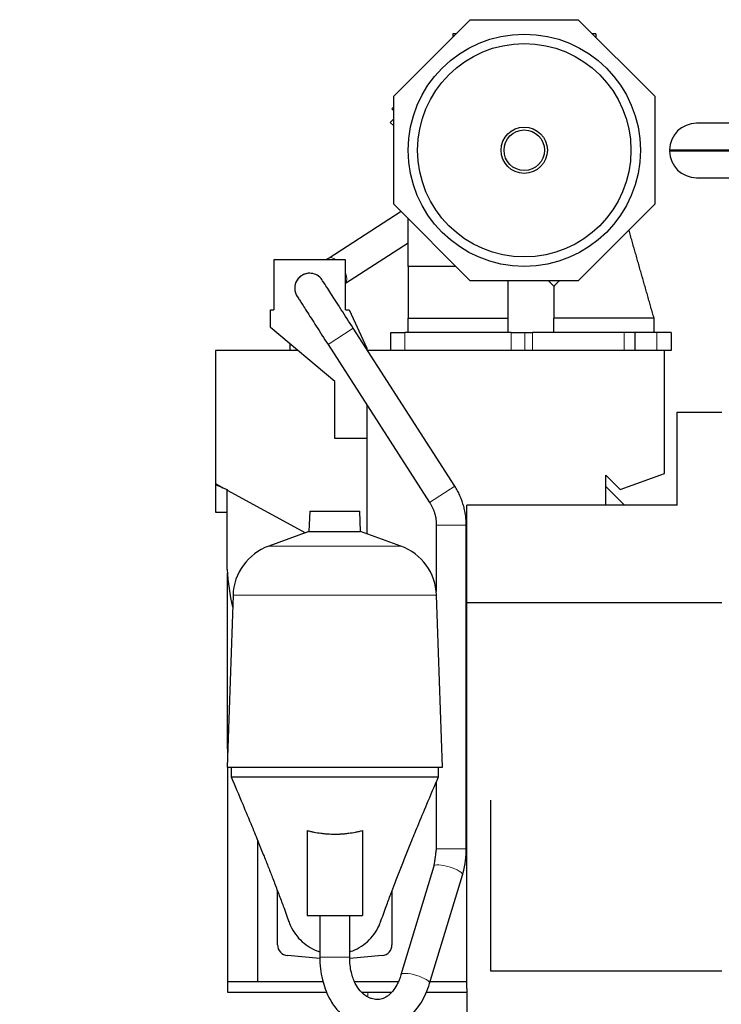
# Model space of a CAD drawing. Header units: inches. Extents: x 0 to 23760, y -13 to 16800.
# Tile 79 of 209: x 1501 to 2482, y 12901 to 14277. Entities that reach past the tile are written whole.
import ezdxf

# ---------------------------------------------------------------- set-up
doc = ezdxf.new("R2010")
doc.units = ezdxf.units.IN
doc.layers.add('254', color=7, linetype='Continuous', true_color=0xffffff)
doc.styles.add('latin_extended', font='simplex.shx')
doc.dimstyles.get("Standard").update_dxf_attribs({"dimtxt": 0.18, "dimasz": 0.18, "dimexe": 0.18, "dimexo": 0.0625, "dimgap": 0.09, "dimtad": 0, "dimtih": 1, "dimtoh": 1, "dimdec": 4, "dimzin": 0, "dimdsep": 46, "dimtxsty": 'Standard', "dimcen": 0.09, "dimadec": 0, "dimazin": 0, "dimtfac": 1, "dimtdec": 4, "dimtofl": 0, "dimtmove": 0, "dimatfit": 3, "dimfxl": 1, "dimtolj": 1, "dimtzin": 0, "dimarcsym": 0})

# ---------------------------------------------------------------- blocks, each defined once
blk = doc.blocks.new('_U1')
at = {"layer": '254', "color": 3, "linetype": 'Continuous', "lineweight": 13, "transparency": 16777216}
for p, q in [((8620.9, 13356.7), (8620.9, 9861.1)), ((1501.2, 11620.7), (1501.2, 9861.1)), ((1641.2, 9901.1), (8480.9, 9901.1))]:
    blk.add_line(p, q, dxfattribs=at)
at = {"layer": '254', "color": 3, "transparency": 16777216}
for points in [[(1641.2, 9924.5), (1641.2, 9877.8), (1501.2, 9901.1)], [(8480.9, 9877.8), (8480.9, 9924.5), (8620.9, 9901.1)]]:
    blk.add_solid(points, dxfattribs=at)
at = {"layer": 'Defpoints', "color": 0, "transparency": 16777216}
for p in [(8620.9, 13396.7), (1501.2, 11660.7), (8620.9, 9901.1)]:
    blk.add_point(p, dxfattribs=at)
at = {"layer": '254', "color": 2, "lineweight": 13, "transparency": 16777216, "insert": (4827.7, 10111.1), "char_height": 140, "attachment_point": 1, "style": 'latin_extended'}
blk.add_mtext('\\A1;7120', dxfattribs=at)

msp = doc.modelspace()

# ---------------------------------------------------------------- linework, layer by layer
at = {"layer": '254', "color": 2, "linetype": 'Continuous', "lineweight": 25}
for p, q in [((2024.265, 14170.234), (2131.171, 14277.14)), ((2131.171, 14277.14), (2282.359, 14277.14)), ((2282.359, 14277.14), (2389.265, 14170.234)), ((2111.171, 14257.14), (2106.765, 14257.14)), ((2106.765, 14257.14), (2106.765, 14252.734)), ((2306.765, 14257.14), (2302.359, 14257.14)), ((2306.765, 14257.14), (2306.765, 14252.734)), ((2024.265, 14019.046), (2024.265, 14170.234)), ((2389.265, 14170.234), (2389.265, 14019.046)), ((2021.503, 14152.623), (2024.265, 14155.385)), ((2024.265, 14149.861), (2021.503, 14152.623)), ((2024.266, 14138.415), (2019.382, 14133.531)), ((2019.382, 14133.531), (2024.265, 14128.648)), ((2541.252, 14132.313), (2447.808, 14132.313)), ((2409.772, 14095.29), (2410.771, 14094.263)), ((2409.772, 14095.29), (2548.996, 14095.29)), ((2409.772, 14093.236), (2410.771, 14094.263)), ((2550.183, 14093.236), (2409.772, 14093.236)), ((2410.771, 14094.263), (2549.591, 14094.263)), ((2447.808, 14056.213), (2571.629, 14056.213)), ((2131.171, 13912.14), (2024.265, 14019.046)), ((2389.265, 14019.046), (2282.359, 13912.14)), ((2034.513, 14008.795), (1933.739, 13943.964)), ((2044.265, 13932.14), (2044.265, 13999.046)), ((1956.809, 13908.865), (2044.265, 13965.128)), ((1856.808, 13941.64), (1856.808, 13871.64)), ((1956.808, 13941.64), (1856.808, 13941.64)), ((1956.808, 13871.64), (1956.808, 13941.64)), ((2044.35, 13932.14), (2044.265, 13932.14)), ((2044.541, 13932.14), (2044.343, 13932.14)), ((2282.359, 13912.14), (2131.171, 13912.14)), ((2240.773, 13912.141), (2248.27, 13904.643)), ((1851.808, 13871.64), (1856.808, 13871.64)), ((1851.808, 13846.64), (1851.808, 13871.64)), ((1956.808, 13871.64), (1961.808, 13871.64)), ((1961.808, 13871.64), (1986.808, 13818.028)), ((2044.265, 13859.64), (2114.372, 13859.64)), ((2044.265, 13839.64), (2044.265, 13859.64)), ((2114.372, 13859.64), (2184.27, 13859.64)), ((2184.27, 13839.64), (2184.27, 13859.64)), ((2248.27, 13839.64), (2248.27, 13859.64)), ((2248.27, 13859.64), (2248.298, 13859.64)), ((2388.243, 13859.64), (2388.27, 13859.64)), ((2388.27, 13839.64), (2388.27, 13859.64)), ((2388.27, 13859.64), (2388.27, 13859.64)), ((1941.808, 13771.121), (1851.808, 13846.64)), ((2109.706, 13625.003), (1967.709, 13845.723)), ((2020.27, 13839.64), (2039.77, 13839.64)), ((2020.27, 13814.64), (2020.27, 13839.64)), ((2188.366, 13839.64), (2039.77, 13839.64)), ((2188.366, 13839.64), (2207.418, 13839.64)), ((2207.418, 13839.64), (2218.165, 13839.64)), ((2346.27, 13839.64), (2218.165, 13839.64)), ((2361.27, 13839.64), (2346.27, 13839.64)), ((2392.27, 13839.64), (2361.268, 13839.64)), ((2361.27, 13839.64), (2361.27, 13814.64)), ((2412.27, 13839.64), (2392.27, 13839.64)), ((2412.27, 13839.64), (2412.27, 13814.64)), ((1878.805, 13823.988), (1878.805, 13814.64)), ((1932.388, 13822.999), (2074.384, 13602.279)), ((1774.808, 13814.64), (1774.808, 13628.502)), ((1889.944, 13814.64), (1774.808, 13814.64)), ((1986.808, 13818.028), (1986.808, 13816.035)), ((2403.008, 13814.64), (1987.712, 13814.64)), ((2188.366, 13814.64), (2039.77, 13814.64)), ((2403.008, 13642.64), (2403.008, 13814.64)), ((2412.27, 13814.64), (2403.008, 13814.64)), ((1941.808, 13691.64), (1941.808, 13771.121)), ((1986.808, 13738.4), (1986.808, 13558.445)), ((2420.808, 13728.656), (2482.808, 13728.656)), ((2420.808, 13728.656), (2420.808, 13728.552)), ((2420.808, 13598.656), (2420.808, 13728.552)), ((2420.808, 13728.552), (2482.808, 13728.552)), ((1986.808, 13691.64), (1941.808, 13691.64)), ((2340.646, 13620.336), (2403.008, 13642.64)), ((1774.808, 13628.502), (1785.21, 13622.854)), ((1774.808, 13628.502), (1774.808, 13626.64)), ((2320.808, 13640.175), (2340.646, 13620.336)), ((2320.808, 13598.652), (2320.808, 13640.175)), ((1774.808, 13626.643), (1774.808, 13588.656)), ((1785.21, 13622.854), (1774.808, 13626.64)), ((1785.21, 13622.854), (1791.539, 13620.551)), ((1791.539, 13620.551), (1791.539, 13619.418)), ((1791.539, 13508.388), (1791.539, 13619.418)), ((1791.539, 13619.418), (1901.015, 13559.978)), ((2320.806, 13624.642), (2346.791, 13598.657)), ((2320.806, 13624.642), (2346.791, 13598.657)), ((1774.808, 13588.656), (1791.539, 13588.656)), ((1906.755, 13590.181), (1905.761, 13561.704)), ((1906.755, 13590.181), (1941.808, 13590.181)), ((1941.808, 13590.181), (1976.86, 13590.181)), ((1977.854, 13561.704), (1976.86, 13590.181)), ((2420.808, 13598.656), (2126.308, 13598.656)), ((2126.308, 13462.552), (2126.308, 13598.656)), ((1905.761, 13561.704), (1849.463, 13541.214)), ((1905.761, 13561.704), (1941.808, 13561.704)), ((1941.808, 13561.704), (1977.854, 13561.704)), ((2034.152, 13541.214), (1977.854, 13561.704)), ((2083.765, 13570.358), (2083.765, 13477.517)), ((2125.765, 13118.095), (2125.765, 13570.358)), ((1791.808, 13257.642), (1791.808, 13503.344)), ((1799.503, 13472.45), (1791.114, 13232.227)), ((2092.501, 13232.227), (2084.112, 13472.45)), ((2126.308, 12974.395), (2126.308, 13462.552)), ((2126.308, 13462.552), (2482.808, 13462.552)), ((1792.004, 13257.64), (1791.808, 13257.64)), ((1791.808, 13257.64), (1791.808, 13252.08)), ((1791.114, 13232.227), (1941.808, 13232.227)), ((1791.808, 13232.224), (1791.808, 12932.64)), ((1796.808, 13232.227), (1796.808, 13218.656)), ((1941.808, 13232.227), (2092.501, 13232.227)), ((2086.808, 13218.656), (2086.808, 13232.227)), ((2083.765, 13211.487), (2083.765, 13118.095)), ((2159.793, 13185.843), (2159.793, 12947.581)), ((1903.157, 13143.613), (1903.157, 13024.656)), ((1980.458, 13143.613), (1980.458, 13024.656)), ((1833.808, 13130.119), (1833.808, 12932.656)), ((2080.209, 13093.551), (2034.254, 12941.96)), ((2074.447, 12929.775), (2120.402, 13081.366)), ((1861.808, 12983.656), (1861.808, 13059.04)), ((2021.808, 13059.042), (2021.808, 12983.656)), ((1903.157, 13024.656), (1980.458, 13024.656)), ((1920.808, 13024.656), (1920.808, 12966.503)), ((1962.808, 12966.503), (1962.808, 13024.656)), ((1921.016, 12964.731), (1875.5, 12968.713)), ((2008.115, 12968.713), (1962.987, 12964.765)), ((2126.308, 12922.635), (2126.308, 12974.399)), ((2159.793, 12947.581), (2482.808, 12947.581)), ((1791.808, 12932.643), (1791.808, 12917.64)), ((1791.808, 12932.64), (1925.4, 12932.64)), ((1833.808, 12932.656), (1925.389, 12932.656)), ((1969.481, 12932.656), (2030.549, 12932.656)), ((1969.483, 12932.64), (2030.548, 12932.64)), ((2075.311, 12932.64), (2126.302, 12932.64)), ((2075.317, 12932.656), (2126.307, 12932.656)), ((1791.808, 12917.64), (1930.953, 12917.64)), ((1979.383, 12917.64), (2021.502, 12917.64)), ((2069.038, 12917.64), (2126.304, 12917.64)), ((2126.308, 12922.635), (2126.308, 12308.585))]:
    msp.add_line(p, q, dxfattribs=at)
at = {"layer": '254', "color": 110, "linetype": 'Continuous', "lineweight": 13}
for p, q in [((1967.709, 13845.723), (1932.388, 13822.999)), ((2039.77, 13839.64), (2039.77, 13814.64)), ((2188.366, 13814.64), (2188.366, 13839.64)), ((2207.418, 13814.64), (2207.418, 13839.64)), ((2218.165, 13839.64), (2218.165, 13814.64)), ((2346.27, 13814.64), (2346.27, 13839.64)), ((2392.27, 13814.64), (2392.27, 13839.64)), ((2109.706, 13625.003), (2074.384, 13602.279)), ((2125.765, 13570.358), (2083.765, 13570.358)), ((1849.463, 13541.214), (1941.808, 13541.214)), ((1941.808, 13541.214), (2034.152, 13541.214)), ((1799.503, 13472.45), (1941.808, 13472.45)), ((1941.808, 13472.45), (2084.112, 13472.45)), ((2125.765, 13118.095), (2083.766, 13118.095)), ((1920.808, 12966.503), (1962.808, 12966.503)), ((1987.808, 12911.037), (1987.808, 12917.64))]:
    msp.add_line(p, q, dxfattribs=at)
at = {"layer": '254', "color": 2, "linetype": 'Continuous', "lineweight": 25}
for radius in [162.362, 149.215, 32.362, 28.291]:
    msp.add_circle((2206.765, 14094.64), radius, dxfattribs=at)
for centre, radius, start, end in [((2447.808, 14094.263), 38.05, 90, 178.453367), ((2447.808, 14094.263), 38.05, 181.546633, 270), ((1906.765, 13901.64), 21, 90, 221.90625), ((1906.765, 13901.64), 21, 41.88375, 90), ((1875.457, 13469.797), 76, 110, 178), ((2008.159, 13469.797), 76, 2, 70), ((2068.742, 13520.643), 277.474, 182.531357, 193.492239), ((1876.808, 12983.656), 15, 180, 265), ((2006.808, 12983.656), 15, 275, 0)]:
    msp.add_arc(centre, radius, start, end, dxfattribs=at)
at = {"layer": '254', "color": 110, "linetype": 'Continuous', "lineweight": 13}
for centre, major_axis, ratio, start_param, end_param in [((1945.101, 13926.303), (11.362, -17.661), 0.43020883, 2.29257724, 3.13737113), ((1945.101, 13926.303), (11.362, -17.661), 0.43020883, 0.04712389, 1.13175875), ((2100.305, 13087.459), (20.097, -6.092), 0.26120987, 0, 3.14159265), ((2054.35, 12935.867), (20.097, -6.092), 0.26120987, 0, 3.13432772)]:
    msp.add_ellipse(centre, major_axis=major_axis, ratio=ratio, start_param=start_param, end_param=end_param, dxfattribs=at)
at = {"layer": '254', "color": 2, "linetype": 'Continuous', "lineweight": 25}
for points, degree in [([(2388.27, 13859.64), (2370.715, 13921.289), (2353.159, 13982.938)], 2), ([(2388.27, 13859.64), (2370.715, 13921.289), (2353.16, 13982.938)], 2), ([(1933.735, 13943.961), (1932.439, 13943.128), (1931.172, 13942.312), (1929.931, 13941.513)], 3), ([(2044.265, 13932.14), (2044.265, 13895.89), (2044.265, 13859.64)], 2), ([(2044.265, 13932.14), (2044.265, 13895.89), (2044.265, 13859.64)], 2), ([(2184.27, 13859.64), (2184.27, 13885.89), (2184.27, 13912.14)], 2), ([(2248.27, 13904.643), (2248.27, 13882.142), (2248.27, 13859.64)], 2), ([(2248.27, 13904.643), (2248.27, 13882.142), (2248.27, 13859.64)], 2), ([(2248.332, 13904.705), (2249.838, 13906.211)], 1), ([(2249.838, 13906.211), (2255.768, 13912.141)], 1), ([(2318.27, 13859.64), (2248.27, 13859.64)], 1), ([(2388.27, 13859.64), (2318.27, 13859.64)], 1), ([(2125.765, 13570.358), (2125.396, 13599.931), (2109.706, 13625.003)], 2), ([(2074.384, 13602.279), (2083.871, 13587.728), (2083.765, 13570.358)], 2), ([(1796.808, 13218.656), (1796.808, 13218.656), (1796.924, 13218.656), (1797.448, 13218.656), (1798.319, 13218.656), (1799.537, 13218.656), (1801.097, 13218.656), (1802.996, 13218.656), (1805.229, 13218.656), (1807.791, 13218.656), (1810.677, 13218.656), (1813.878, 13218.656), (1817.387, 13218.656), (1821.196, 13218.656), (1825.296, 13218.656), (1829.676, 13218.656), (1834.327, 13218.656), (1839.236, 13218.656), (1844.392, 13218.656), (1849.784, 13218.656), (1855.397, 13218.656), (1861.218, 13218.656), (1867.233, 13218.656), (1873.428, 13218.656), (1879.787, 13218.656), (1886.296, 13218.656), (1892.939, 13218.656), (1899.699, 13218.656), (1906.561, 13218.656), (1913.508, 13218.656), (1920.523, 13218.656), (1927.589, 13218.656), (1934.69, 13218.656), (1941.808, 13218.656), (1948.925, 13218.656), (1956.026, 13218.656), (1963.092, 13218.656), (1970.107, 13218.656), (1977.054, 13218.656), (1983.916, 13218.656), (1990.676, 13218.656), (1997.319, 13218.656), (2003.828, 13218.656), (2010.188, 13218.656), (2016.382, 13218.656), (2022.398, 13218.656), (2028.219, 13218.656), (2033.832, 13218.656), (2039.223, 13218.656), (2044.379, 13218.656), (2049.289, 13218.656), (2053.939, 13218.656), (2058.32, 13218.656), (2062.419, 13218.656), (2066.228, 13218.656), (2069.738, 13218.656), (2072.939, 13218.656), (2075.824, 13218.656), (2078.386, 13218.656), (2080.62, 13218.656), (2082.519, 13218.656), (2084.079, 13218.656), (2085.296, 13218.656), (2086.167, 13218.656), (2086.691, 13218.656), (2086.808, 13218.656), (2086.808, 13218.656)], 3), ([(2083.765, 13118.095), (2080.206, 13093.541)], 1), ([(2120.405, 13081.376), (2125.624, 13099.096), (2125.765, 13118.095)], 2)]:
    msp.add_open_spline(points, degree=degree, dxfattribs=at)
for points, knots in [([(2044.832, 13932.14), (2044.826, 13932.14), (2044.731, 13932.14), (2044.638, 13932.14), (2044.541, 13932.14)], [0, 0, 0, 0, 0.06094147, 1, 1, 1, 1]), ([(2045.377, 13932.14), (2045.371, 13932.14), (2045.189, 13932.14), (2045.006, 13932.14), (2044.832, 13932.14)], [0, 0, 0, 0, 0.02780103, 1, 1, 1, 1]), ([(2046.485, 13932.14), (2046.475, 13932.14), (2046.106, 13932.14), (2045.738, 13932.14), (2045.377, 13932.14)], [0, 0, 0, 0, 0.02690254, 1, 1, 1, 1]), ([(2111.17, 13932.14), (2100.536, 13932.14), (2084.069, 13932.14), (2064.685, 13932.14), (2054.475, 13932.14), (2049.383, 13932.14), (2047.203, 13932.14), (2046.485, 13932.14)], [0, 0, 0, 0, 0.49318875, 0.76373395, 0.89900656, 0.96664286, 1, 1, 1, 1]), ([(1906.512, 13922.589), (1906.426, 13922.605), (1904.159, 13923.007), (1900.171, 13921.731), (1894.917, 13919.303), (1890.263, 13915.189), (1888.051, 13911.415), (1887.15, 13909.054)], [0, 0, 0, 0, 0.01047978, 0.27583607, 0.47045361, 0.70972914, 1, 1, 1, 1]), ([(1967.709, 13845.723), (1961.734, 13855.01), (1950.618, 13872.267), (1935.55, 13895.595), (1925.22, 13911.498), (1922.67, 13915.322), (1922.403, 13915.657)], [0, 0, 0, 0, 0.24614092, 0.4949462, 0.74637971, 1, 1, 1, 1]), ([(1891.128, 13887.624), (1891.012, 13887.723), (1892.721, 13884.925), (1901.701, 13870.812), (1915.722, 13848.925), (1926.473, 13832.192), (1932.388, 13822.999)], [0, 0, 0, 0, 0.24620599, 0.49472872, 0.74599834, 1, 1, 1, 1]), ([(1796.808, 13218.656), (1802.303, 13205.823), (1812.129, 13182.642), (1824.856, 13152.077), (1834.758, 13127.862), (1842.486, 13108.659), (1849.165, 13091.811), (1854.348, 13078.523), (1859.061, 13066.292), (1864.016, 13053.273), (1870.475, 13035.977), (1875.174, 13023.043), (1877.761, 13015.808)], [0, 0, 0, 0, 0.18402686, 0.33456145, 0.44768815, 0.54021815, 0.61874483, 0.69652003, 0.74127411, 0.80513334, 0.89060666, 1, 1, 1, 1]), ([(2005.852, 13015.801), (2008.436, 13023.028), (2013.131, 13035.953), (2019.845, 13053.935), (2025.213, 13068.024), (2029.543, 13079.234), (2033.225, 13088.677), (2036.951, 13098.138), (2041.955, 13110.731), (2048.87, 13127.915), (2058.766, 13152.113), (2071.497, 13182.676), (2081.315, 13205.834), (2086.808, 13218.656)], [0, 0, 0, 0, 0.10934265, 0.19482494, 0.26906532, 0.31935728, 0.36604593, 0.41144256, 0.45983201, 0.55233019, 0.66540263, 0.8158671, 1, 1, 1, 1]), ([(1903.157, 13143.613), (1904.741, 13143.191), (1906.327, 13142.796), (1909.506, 13142.058), (1911.098, 13141.716), (1915.884, 13140.766), (1919.085, 13140.237), (1923.905, 13139.601), (1925.515, 13139.415), (1928.74, 13139.096), (1930.355, 13138.963), (1933.592, 13138.749), (1935.213, 13138.669), (1938.461, 13138.561), (1940.088, 13138.534), (1943.348, 13138.532), (1944.981, 13138.557), (1947.026, 13138.623), (1947.435, 13138.637), (1948.049, 13138.662), (1948.254, 13138.671), (1948.663, 13138.689), (1949.685, 13138.737), (1950.706, 13138.795), (1953.154, 13138.955), (1954.782, 13139.088), (1958.029, 13139.407), (1959.648, 13139.593), (1964.495, 13140.231), (1967.71, 13140.762), (1972.508, 13141.714), (1974.104, 13142.057), (1977.287, 13142.796), (1978.874, 13143.191), (1980.458, 13143.613)], [0, 0, 0, 0, 0.0625, 0.0625, 0.125, 0.125, 0.25, 0.25, 0.3125, 0.3125, 0.375, 0.375, 0.4375, 0.4375, 0.5, 0.5, 0.5625, 0.5625, 0.578125, 0.578125, 0.5859375, 0.5859375, 0.59375, 0.625, 0.625, 0.6875, 0.6875, 0.75, 0.75, 0.875, 0.875, 0.9375, 0.9375, 1, 1, 1, 1]), ([(1877.381, 13016.903), (1877.751, 13015.807), (1879.69, 13010.508), (1884.462, 13001.225), (1893.377, 12990.225), (1904.377, 12981.31), (1913.822, 12976.455), (1919.291, 12974.478), (1920.554, 12974.063)], [0, 0, 0, 0, 0.0570238, 0.27634609, 0.49566838, 0.71499068, 0.93431297, 1, 1, 1, 1]), ([(1963.055, 12974.061), (1964.32, 12974.477), (1969.791, 12976.454), (1979.238, 12981.31), (1990.238, 12990.225), (1999.153, 13001.225), (2003.918, 13010.494), (2005.853, 13015.777), (2006.219, 13016.859)], [0, 0, 0, 0, 0.06584001, 0.2853067, 0.5047734, 0.7242401, 0.94370679, 1, 1, 1, 1]), ([(1920.808, 12966.503), (1920.795, 12955.524), (1923.081, 12936.166), (1932.193, 12911.155), (1943.274, 12894.39), (1953.226, 12884.207), (1961.573, 12877.813), (1971.714, 12871.744), (1985.247, 12866.64), (1999.419, 12865.103), (2010.821, 12866.052), (2020.831, 12868.237), (2033.445, 12873.361), (2048.667, 12884.149), (2063.993, 12903.142), (2071.443, 12919.84), (2074.45, 12929.785)], [0, 0, 0, 0, 0.11641408, 0.21608997, 0.29550708, 0.35437602, 0.39326292, 0.42825285, 0.50469505, 0.57885159, 0.61306712, 0.65330129, 0.71274561, 0.79130194, 0.88845561, 1, 1, 1, 1]), ([(2034.251, 12941.95), (2032.735, 12936.738), (2029.463, 12928.519), (2023.593, 12919.5), (2018.619, 12914.389), (2013.578, 12910.591), (2007.737, 12907.907), (2000.799, 12906.932), (1994.415, 12907.964), (1988.809, 12910.224), (1983.255, 12913.576), (1976.627, 12919.739), (1969.681, 12930.086), (1964.023, 12946.139), (1962.719, 12958.946), (1962.808, 12966.503)], [0, 0, 0, 0, 0.09832661, 0.17241435, 0.2279096, 0.26664305, 0.34336133, 0.42921895, 0.51311642, 0.55545985, 0.61117425, 0.68254761, 0.76978571, 0.87371406, 1, 1, 1, 1])]:
    msp.add_open_spline(points, degree=3, knots=knots, dxfattribs=at)

# ---------------------------------------------------------------- dimensions: what is measured, and where the dimension line sits
at = {"layer": '254', "color": 2, "linetype": 'Continuous', "lineweight": 13}
dim = msp.add_linear_dim(base=(8620.898, 9901.137), p1=(1501.226, 11660.656), p2=(8620.898, 13396.656), dimstyle='Standard', override={"dimscale": 40, "dimtxt": 3.5, "dimasz": 3.5, "dimexe": 1, "dimexo": 1, "dimgap": 1.75, "dimtad": 1, "dimtih": 1, "dimtoh": 0, "dimdec": 0, "dimlfac": 1, "dimzin": 8, "dimdsep": 46, "dimlunit": 2, "dimtxsty": 'latin_extended', "dimsah": 1, "dimse1": 0, "dimse2": 0, "dimsd1": 0, "dimsd2": 0, "dimclrd": 3, "dimclre": 3, "dimclrt": 2, "dimtol": 0, "dimtm": -0.1, "dimtfac": 0.714286, "dimtdec": 3, "dimtofl": 1, "dimtmove": 0, "dimtzin": 8, "dimlwd": 13, "dimlwe": 13}, dxfattribs=at)
dim.commit()
dim.dimension.update_dxf_attribs({"geometry": '_U1', "text_midpoint": (5061.062, 9901.137), "dimtype": 160})

doc.saveas('drawing.dxf')
